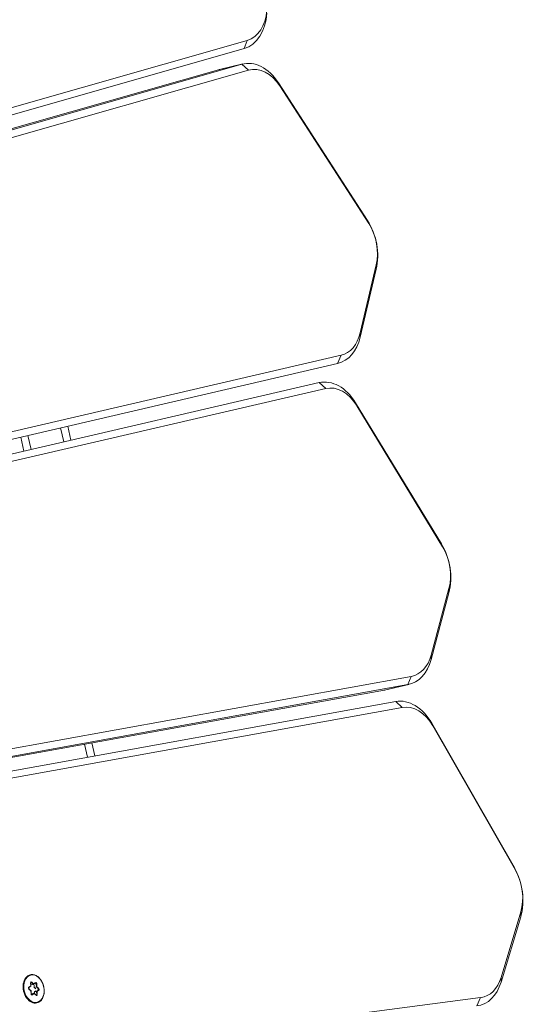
# Model space of a CAD drawing. Extents: x 5477758 to 5478338, y 5918296 to 5918502.
# Tile 111 of 138: x 5477952.411 to 5477952.62, y 5918462.453 to 5918462.86. Entities that reach past the tile are written whole.
import ezdxf

# ---------------------------------------------------------------- set-up
doc = ezdxf.new("R2010")
doc.units = 0
doc.layers.get('0').update_dxf_attribs({"linetype": 'CONTINUOUS', "lineweight": 13})
doc.layers.add('0_PROJEKTOWANE ZABAWKI', color=7, linetype='CONTINUOUS', lineweight=0)
doc.layers.add('0_WSPÓŁRZĘDNE_ODNOŚNIKI', color=6, linetype='CONTINUOUS', lineweight=15)
doc.styles.add('pktkecm$0$STANDARD', font='romans')
doc.dimstyles.new('pktkecm$0$ODNOŚNIKI', dxfattribs={"dimtxt": 17.5, "dimasz": 6, "dimexe": 7, "dimexo": 7, "dimgap": 7, "dimtad": 1, "dimtoh": 1, "dimdec": 0, "dimzin": 0, "dimdsep": 46, "dimtxsty": 'pktkecm$0$STANDARD', "dimblk": 'pktkecm$0$_Dot', "dimcen": 8, "dimdle": 7, "dimclrt": 2, "dimadec": 0, "dimazin": 0, "dimtfac": 1, "dimtdec": 0, "dimtofl": 0, "dimtmove": 0, "dimatfit": 3, "dimldrblk": 'pktkecm$0$_DotBlank', "dimfxl": 0, "dimtolj": 1, "dimtzin": 0, "dimarcsym": 0})

# ---------------------------------------------------------------- blocks, each defined once
blk = doc.blocks.new('zw$CEC1')
for p, q in [((1116.63, -591.547), (1110.242, -593.849)), ((1110.378, -593.826), (1116.766, -591.524)), ((1116.766, -591.524), (1116.63, -591.547)), ((1118.513, -591.61), (1118.685, -591.649)), ((1118.513, -591.61), (1121.103, -592.893)), ((1121.275, -592.931), (1118.685, -591.649)), ((1130.381, -591.593), (1123.883, -593.736)), ((1124.01, -593.716), (1130.508, -591.573)), ((1130.508, -591.573), (1130.381, -591.593)), ((1137.653, -593.646), (1144.253, -591.665)), ((1144.253, -591.665), (1144.136, -591.682)), ((1132.249, -591.703), (1132.43, -591.745)), ((1132.249, -591.703), (1134.774, -593.048)), ((1134.955, -593.091), (1132.43, -591.745)), ((1144.136, -591.682), (1137.536, -593.663)), ((1145.987, -591.837), (1146.176, -591.885)), ((1145.987, -591.837), (1148.444, -593.244)), ((1148.633, -593.292), (1146.176, -591.885)), ((1121.103, -592.893), (1121.275, -592.931)), ((1134.774, -593.048), (1134.955, -593.091)), ((1148.444, -593.244), (1148.633, -593.292)), ((1124.01, -593.716), (1123.883, -593.736)), ((1137.653, -593.646), (1137.536, -593.663)), ((1110.378, -593.826), (1110.242, -593.849)), ((1121.828, -593.877), (1122.128, -594.09)), ((1121.828, -593.877), (1121.828, -659.523)), ((1122.128, -659.735), (1122.128, -594.09)), ((1135.45, -594.05), (1132.21, -659.656)), ((1135.45, -594.05), (1135.75, -594.27)), ((1132.51, -659.876), (1135.75, -594.27)), ((1135.75, -594.27), (1135.75, -595.26)), ((1135.751, -595.21), (1135.751, -594.22)), ((1149.07, -594.262), (1142.594, -659.748)), ((1149.07, -594.262), (1149.37, -594.489)), ((1108.239, -594.71), (1108.539, -594.915)), ((1108.239, -594.71), (1111.343, -657.574)), ((1111.643, -657.779), (1108.539, -594.915)), ((1109.451, -594.939), (1109.151, -595.158)), ((1112.555, -657.802), (1109.451, -594.939)), ((1123.028, -594.805), (1122.728, -595.018)), ((1123.028, -657.707), (1123.028, -594.805)), ((1136.319, -594.915), (1133.214, -657.779)), ((1133.514, -657.574), (1136.618, -594.71)), ((1136.618, -594.71), (1136.319, -594.915)), ((1109.15, -596.099), (1109.15, -595.109)), ((1109.151, -595.158), (1112.255, -658.022)), ((1109.151, -596.148), (1109.151, -595.158)), ((1122.728, -595.018), (1122.728, -657.919)), ((1135.75, -595.26), (1132.51, -660.866)), ((1112.255, -659.012), (1109.151, -596.148)), ((1122.728, -605.578), (1122.128, -605.578)), ((1122.128, -605.878), (1122.728, -605.878)), ((1122.728, -607.278), (1122.128, -607.278)), ((1122.128, -607.578), (1122.728, -607.578)), ((1135.693, -607.578), (1135.142, -607.578)), ((1135.127, -607.878), (1135.678, -607.878)), ((1144.339, -612.075), (1144.471, -612.098)), ((1144.339, -612.078), (1144.339, -612.075)), ((1144.466, -612.075), (1144.343, -612.054)), ((1144.554, -612.011), (1144.466, -612.075)), ((1144.471, -612.098), (1144.565, -612.029)), ((1144.565, -612.029), (1144.565, -612.032)), ((1144.615, -612.038), (1144.653, -612.13)), ((1144.615, -612.041), (1144.615, -612.038)), ((1144.665, -612.111), (1144.63, -612.024)), ((1144.323, -612.18), (1144.235, -612.244)), ((1144.246, -612.262), (1144.34, -612.193)), ((1144.246, -612.266), (1144.246, -612.262)), ((1144.257, -612.297), (1144.38, -612.319)), ((1144.389, -612.316), (1144.259, -612.293)), ((1144.288, -612.093), (1144.323, -612.18)), ((1144.34, -612.19), (1144.302, -612.098)), ((1144.32, -612.304), (1144.34, -612.289)), ((1144.34, -612.193), (1144.34, -612.289)), ((1144.377, -612.177), (1144.471, -612.193)), ((1144.38, -612.319), (1144.415, -612.405)), ((1144.429, -612.41), (1144.392, -612.318)), ((1144.471, -612.098), (1144.471, -612.193)), ((1144.471, -612.193), (1144.537, -612.144)), ((1144.575, -612.349), (1144.482, -612.417)), ((1144.491, -612.419), (1144.579, -612.354)), ((1144.705, -612.372), (1144.575, -612.349)), ((1144.579, -612.354), (1144.702, -612.376)), ((1144.626, -612.16), (1144.653, -612.225)), ((1144.653, -612.13), (1144.784, -612.153)), ((1144.653, -612.13), (1144.653, -612.225)), ((1144.653, -612.225), (1144.726, -612.238)), ((1144.788, -612.132), (1144.665, -612.111)), ((1144.704, -612.257), (1144.742, -612.35)), ((1144.704, -612.257), (1144.704, -612.35)), ((1144.801, -612.184), (1144.707, -612.252)), ((1144.721, -612.25), (1144.809, -612.185)), ((1144.756, -612.336), (1144.721, -612.25)), ((1144.742, -612.35), (1144.742, -612.353)), ((1144.784, -612.153), (1144.784, -612.157))]:
    blk.add_line(p, q)
for centre, major_axis, ratio, start_param, end_param in [((1117.538, -592.807), (-2, 0), 0.707107, 4.101524, 5.183628), ((1117.538, -592.595), (1.7, 0), 0.707107, 0.959931, 2.042035), ((1131.226, -592.875), (-2, 0), 0.707107, 4.066617, 5.148721), ((1131.226, -592.663), (1.7, 0), 0.707107, 0.925025, 2.007129), ((1144.917, -592.984), (-2, 0), 0.707107, 4.031711, 5.113815), ((1144.917, -592.771), (1.7, 0), 0.707107, 0.890118, 1.972222), ((1120.128, -593.877), (1.7, 0), 0.707107, 0, 0.959931), ((1120.128, -594.09), (2, 0), 0.707107, 0, 0.959931), ((1133.751, -594.008), (1.7, 0), 0.707107, 6.248279, 7.20821), ((1133.751, -594.22), (2, 0), 0.707107, 6.248279, 7.20821), ((1147.375, -594.178), (1.7, 0), 0.707107, 6.213372, 7.173303), ((1147.375, -594.391), (2, 0), 0.707107, 6.213372, 7.173303), ((1106.54, -594.752), (1.7, 0), 0.707107, 0.034907, 1.169371), ((1106.54, -594.965), (2, 0), 0.707107, 0.034907, 1.169371), ((1124.728, -594.805), (-1.7, 0), 0.707107, 5.148721, 6.283185), ((1138.317, -594.965), (-2, 0), 0.707107, 5.113815, 6.248279), ((1138.317, -594.752), (-1.7, 0), 0.707107, 5.113815, 6.248279), ((1111.15, -595.109), (-2, 0), 0.707107, 5.183628, 6.318092), ((1111.15, -594.897), (-1.7, 0), 0.707107, 5.183628, 6.318092), ((1124.728, -595.018), (-2, 0), 0.707107, 5.148721, 6.283185), ((1133.751, -595.21), (2, 0), 0.707107, 6.248279, 6.283185), ((1111.15, -596.099), (-2, 0), 0.707107, 0, 0.034907), ((1144.332, -612.085), (-0.045, 0), 0.707107, 4.467995, 6.56239), ((1144.332, -612.095), (-0.03, 0), 0.707107, 4.467995, 6.283185), ((1144.343, -612.064), (0.0026, 0.0148), 0.171098, 0.800479, 2.371275), ((1144.466, -612.086), (0.0037, -0.0158), 0.19164, 0.688736, 2.259533), ((1144.522, -612.229), (0.25, 0), 0.707107, 1.142416, 1.510388), ((1144.586, -612.033), (0.045, 0), 0.707107, 0.279204, 2.3736), ((1144.554, -612.021), (-0.0089, 0.0121), 0.508626, 3.748748, 5.319544), ((1144.586, -612.044), (0.03, 0), 0.707107, 0.279204, 2.3736), ((1144.63, -612.035), (-0.0139, -0.0056), 0.679724, 4.443473, 6.01427), ((1144.522, -612.229), (-0.6, 0), 0.707107, 0, 3.141593), ((1144.268, -612.266), (-0.045, 0), 0.707107, 5.515192, 7.609587), ((1144.235, -612.255), (-0.0089, 0.0121), 0.508626, 3.748748, 5.319544), ((1144.268, -612.277), (-0.03, 0), 0.707107, 5.515192, 6.283185), ((1144.257, -612.308), (0.0026, 0.0148), 0.171098, 0, 0.800479), ((1144.522, -612.229), (-0.25, 0), 0.707107, 0.095219, 0.407877), ((1144.288, -612.104), (0.0139, 0.0056), 0.679724, 0, 1.301881), ((1144.522, -612.229), (0.25, 0), 0.707107, 2.189614, 2.547433), ((1144.323, -612.19), (0.0166, -0.0047), 0.601017, 0.16912, 1.739916), ((1144.38, -612.33), (-0.0104, -0.0129), 0.462667, 2.890892, 4.192773), ((1144.415, -612.416), (0.0139, 0.0056), 0.679724, 0, 1.301881), ((1144.458, -612.397), (-0.045, 0), 0.707107, 0.279204, 2.3736), ((1144.522, -612.229), (-0.25, 0), 0.707107, 1.152569, 1.475438), ((1144.491, -612.429), (-0.0089, 0.0121), 0.508626, 5.319544, 6.283185), ((1144.579, -612.365), (0.0037, -0.0158), 0.19164, 2.259533, 3.223174), ((1144.665, -612.121), (-0.0104, -0.0129), 0.462667, 4.192773, 5.763569), ((1144.522, -612.229), (-0.25, 0), 0.707107, 2.244927, 2.557585), ((1144.713, -612.345), (0.045, 0), 0.707107, 4.467995, 6.56239), ((1144.702, -612.386), (0.0026, 0.0148), 0.171098, 0, 0.800479), ((1144.721, -612.26), (-0.0166, 0.0047), 0.601017, 4.881509, 6.452305), ((1144.756, -612.347), (-0.0139, -0.0056), 0.679724, 4.443473, 6.01427), ((1144.713, -612.356), (0.03, 0), 0.707107, 0, 0.279204), ((1144.522, -612.229), (0.25, 0), 0.707107, 0.130169, 0.46319), ((1144.788, -612.143), (0.0026, 0.0148), 0.171098, 0.800479, 2.371275), ((1144.777, -612.174), (0.03, 0), 0.707107, 0, 1.326402), ((1144.777, -612.163), (0.045, 0), 0.707107, 5.515192, 7.609587), ((1144.809, -612.196), (-0.0089, 0.0121), 0.508626, 5.319544, 6.283185)]:
    blk.add_ellipse(centre, major_axis=major_axis, ratio=ratio, start_param=start_param, end_param=end_param)
blk.add_ellipse((1144.522, -612.215), major_axis=(0.58, 0), ratio=0.707107)
for points, knots in [([(1143.922, -612.229), (1143.922, -612.184), (1143.932, -612.138), (1143.971, -612.052), (1144.001, -612.011), (1144.076, -611.938), (1144.122, -611.905), (1144.226, -611.852), (1144.284, -611.831), (1144.407, -611.804), (1144.471, -611.798), (1144.6, -611.8), (1144.664, -611.808), (1144.785, -611.839), (1144.842, -611.862), (1144.943, -611.918), (1144.987, -611.953), (1145.058, -612.03), (1145.085, -612.073), (1145.115, -612.154), (1145.122, -612.191), (1145.122, -612.229)], [6.038791, 6.038791, 6.038791, 6.038791, 6.34864, 6.34864, 6.66324, 6.66324, 6.984393, 6.984393, 7.307998, 7.307998, 7.63188, 7.63188, 7.955712, 7.955712, 8.279598, 8.279598, 8.603057, 8.603057, 8.923488, 8.923488, 9.180384, 9.180384, 9.180384, 9.180384]), ([(1144.238, -612.277), (1144.238, -612.278), (1144.238, -612.279), (1144.239, -612.281), (1144.239, -612.282), (1144.241, -612.285), (1144.243, -612.286), (1144.246, -612.289), (1144.249, -612.29), (1144.254, -612.292), (1144.256, -612.293), (1144.259, -612.293)], [0.244394, 0.244394, 0.244394, 0.244394, 0.509675, 0.509675, 0.774955, 0.774955, 1.040236, 1.040236, 1.305516, 1.305516, 1.570796, 1.570796, 1.570796, 1.570796]), ([(1144.302, -612.095), (1144.302, -612.095), (1144.302, -612.096), (1144.302, -612.096), (1144.302, -612.096), (1144.302, -612.097), (1144.302, -612.097), (1144.302, -612.097), (1144.302, -612.097), (1144.302, -612.098), (1144.302, -612.098), (1144.302, -612.098)], [0.2443943, 0.2443943, 0.2443943, 0.2443943, 0.3002352, 0.3002352, 0.3560761, 0.3560761, 0.411917, 0.411917, 0.4677579, 0.4677579, 0.5235988, 0.5235988, 0.5235988, 0.5235988]), ([(1144.429, -612.41), (1144.43, -612.412), (1144.431, -612.414), (1144.435, -612.417), (1144.437, -612.419), (1144.441, -612.421), (1144.444, -612.422), (1144.45, -612.423), (1144.453, -612.424), (1144.459, -612.424), (1144.462, -612.424), (1144.468, -612.423), (1144.471, -612.422), (1144.476, -612.42), (1144.479, -612.419), (1144.481, -612.418), (1144.481, -612.417), (1144.482, -612.417)], [0.523599, 0.523599, 0.523599, 0.523599, 0.927172, 0.927172, 1.204378, 1.204378, 1.47422, 1.47422, 1.746688, 1.746688, 2.021391, 2.021391, 2.295276, 2.295276, 2.566083, 2.566083, 2.617994, 2.617994, 2.617994, 2.617994]), ([(1144.705, -612.372), (1144.708, -612.372), (1144.711, -612.372), (1144.717, -612.372), (1144.72, -612.372), (1144.726, -612.371), (1144.729, -612.37), (1144.734, -612.367), (1144.736, -612.366), (1144.739, -612.364), (1144.74, -612.362), (1144.742, -612.359), (1144.743, -612.358), (1144.743, -612.356), (1144.743, -612.356), (1144.743, -612.356)], [1.570796, 1.570796, 1.570796, 1.570796, 1.844329, 1.844329, 2.119118, 2.119118, 2.392017, 2.392017, 2.661992, 2.661992, 2.936562, 2.936562, 3.253095, 3.253095, 3.385987, 3.385987, 3.385987, 3.385987]), ([(1144.801, -612.184), (1144.802, -612.183), (1144.802, -612.182), (1144.804, -612.181), (1144.805, -612.18), (1144.806, -612.179), (1144.806, -612.178), (1144.807, -612.177), (1144.807, -612.176), (1144.807, -612.175), (1144.807, -612.174), (1144.807, -612.174)], [2.6179939, 2.6179939, 2.6179939, 2.6179939, 2.7715925, 2.7715925, 2.9251911, 2.9251911, 3.0787897, 3.0787897, 3.2323883, 3.2323883, 3.385987, 3.385987, 3.385987, 3.385987])]:
    blk.add_open_spline(points, degree=3, knots=knots)
blk = doc.blocks.new('pktkecm$0$_Dot')
at = {"color": 0, "linetype": 'ByBlock', "lineweight": -2}
blk.add_line((-0.5, 0), (-1, 0), dxfattribs=at)
at = {"color": 0, "linetype": 'ByBlock', "const_width": 0.5}
blk.add_lwpolyline([(-0.25, 0, 1), (0.25, 0, 1)], format="xyb", close=True, dxfattribs=at)
blk = doc.blocks.new('pktkecm$0$_DotBlank')
at = {"color": 0, "linetype": 'ByBlock', "lineweight": -2}
blk.add_line((-0.5, 0), (-1, 0), dxfattribs=at)
blk.add_circle((0, 0), 0.5, dxfattribs=at)

msp = doc.modelspace()

# ---------------------------------------------------------------- block references
at = {"layer": '0_PROJEKTOWANE ZABAWKI', "xscale": 0.009981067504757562, "yscale": 0.009981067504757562, "zscale": 0.009981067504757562, "rotation": 283.0720937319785}
msp.add_blockref('zw$CEC1', (5477955.78541, 5918474.9692), dxfattribs=at)

# ---------------------------------------------------------------- leaders
at = {"layer": '0_WSPÓŁRZĘDNE_ODNOŚNIKI', "lineweight": -3}
msp.add_leader([(5477951.20952, 5918477.10182), (5477951.85097, 5918462.56448)], dimstyle='pktkecm$0$ODNOŚNIKI', override={"dimasz": 2.8}, dxfattribs=at)

doc.saveas('drawing.dxf')
